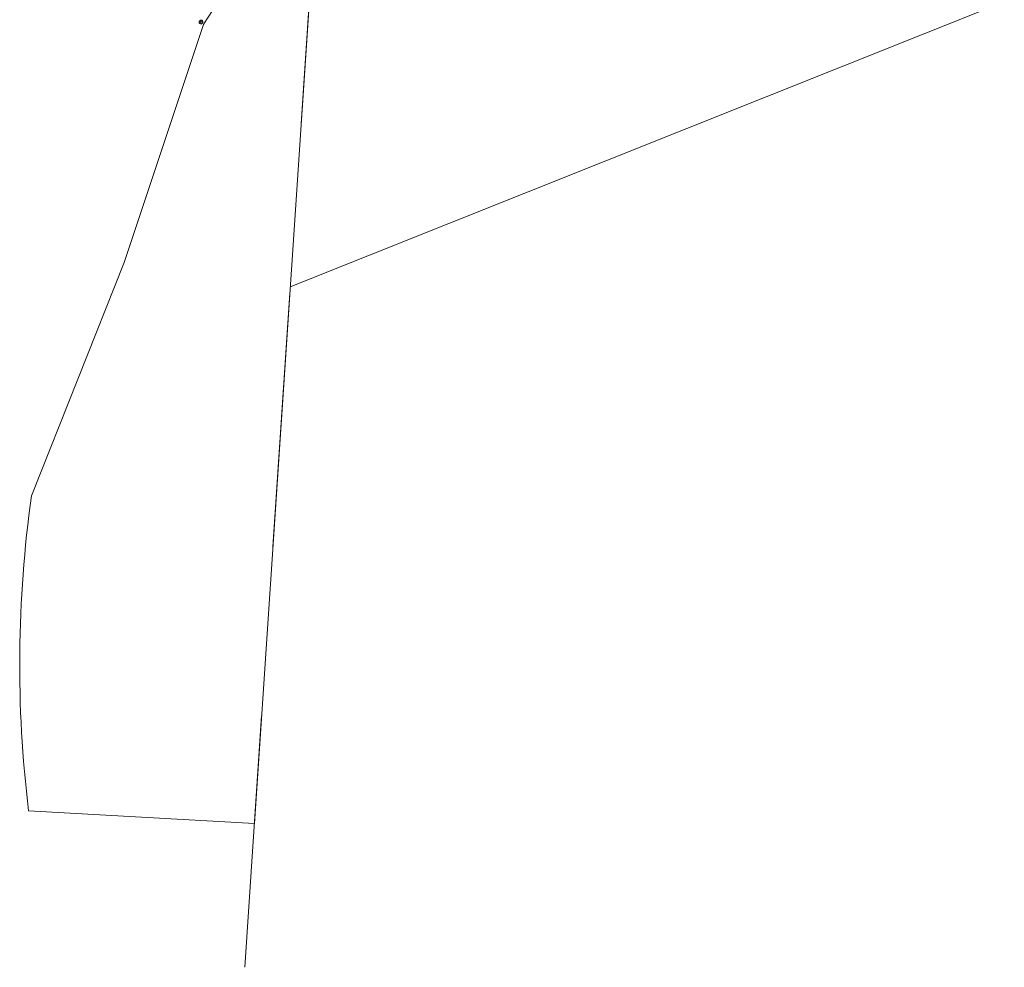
# Model space of a CAD drawing. Extents: x 1926695 to 1928303, y 198652 to 201622.
# Tile 1 of 7: x 1927136 to 1927873, y 198652 to 199363. Entities that reach past the tile are written whole.
import ezdxf

# ---------------------------------------------------------------- set-up
doc = ezdxf.new("R2010")
doc.units = 0
doc.header["$MEASUREMENT"] = 0
doc.linetypes.add('DGN Style 2', pattern=[317.808936, 190.685362, -127.123574])
for name, color, linetype, lineweight in [('DV_X_Property_Line', 7, 'Continuous', 0), ('DV_X_Section_VMS_Line', 6, 'DGN Style 2', 0), ('SV_X_Mon_Cells_Found', 7, 'Continuous', 0)]:
    doc.layers.add(name, color=color, linetype=linetype, lineweight=lineweight)

# ---------------------------------------------------------------- blocks, each defined once
blk = doc.blocks.new('MON')
at = {"layer": 'SV_X_Mon_Cells_Found', "color": 7, "linetype": 'Continuous', "lineweight": 0}
for radius in [0.075, 0.04]:
    blk.add_circle((0, 0), radius, dxfattribs=at)

msp = doc.modelspace()

# ---------------------------------------------------------------- linework, layer by layer
at = {"layer": 'DV_X_Property_Line', "color": 2}
for points in [[(1927273.31, 199359.49, -0.037861), (1927359.21, 199475.1, 2.449407)], [(1927311.41, 198760.16), (1927142.19, 198769.84, -0.065516), (1927144.4, 199005.97), (1927213.76, 199180.94), (1927273.31, 199359.49)]]:
    msp.add_lwpolyline(points, format="xyb", dxfattribs=at)
for points in [[(1927311.41, 198760.16), (1927359.21, 199475.1)], [(1927873.44, 199376.35), (1927338.32, 199162.69)]]:
    msp.add_lwpolyline(points, dxfattribs=at)
at = {"layer": 'DV_X_Section_VMS_Line'}
msp.add_line((1927359.21, 199475.1), (1927304.21, 198652.42), dxfattribs=at)

# ---------------------------------------------------------------- block references
at = {"layer": 'SV_X_Mon_Cells_Found', "color": 7, "linetype": 'Continuous', "lineweight": 0, "xscale": 20, "yscale": 20, "zscale": 20}
msp.add_blockref('MON', (1927271.51, 199361.13), dxfattribs=at)

doc.saveas('drawing.dxf')
